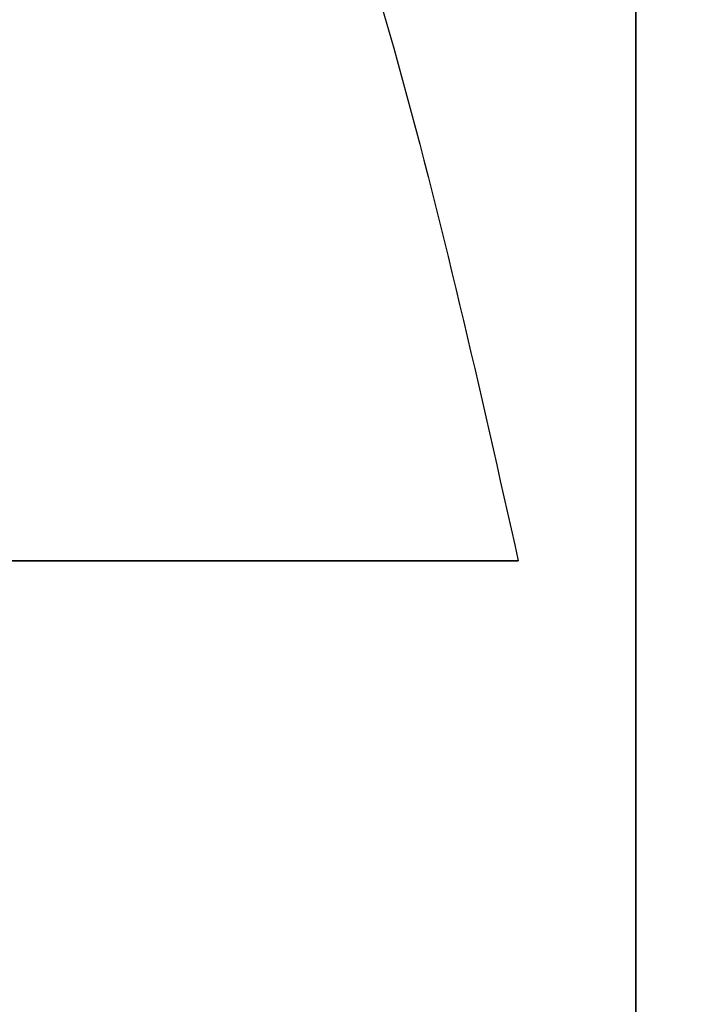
# Model space of a CAD drawing. Header units: millimetres. Extents: x -809 to 684, y -15 to 16.
# Tile 204 of 256: x 615.65 to 616.87, y 2.81 to 4.59. Entities that reach past the tile are written whole.
import ezdxf

# ---------------------------------------------------------------- set-up
doc = ezdxf.new("R2010")
doc.units = ezdxf.units.MM
doc.layers.add('METAL NEGRO', color=7, linetype='Continuous')

msp = doc.modelspace()

# ---------------------------------------------------------------- linework, layer by layer
at = {"layer": 'METAL NEGRO'}
for p, q in [((616.7624, 7.6966, 1118.4911), (616.7624, -5.3034, 1118.4911)), ((616.7624, -5.3035, 1118.738), (616.7624, 7.6965, 1118.7443)), ((611.7337, 3.6126, 16.5705), (616.5497, 3.6126, 16.5705))]:
    msp.add_line(p, q, dxfattribs=at)
at = {"layer": 'METAL NEGRO', "extrusion": (0, 1, 0)}
msp.add_arc((-605.272, 16.5705, 3.6126), 11.2777, 156.03481, 203.96519, dxfattribs=at)
at = {"layer": 'METAL NEGRO'}
msp.add_rational_spline([(605.272, 12.8626, 16.5705), (614.7043, 12.8626, 16.5705), (616.5497, 3.6126, 16.5705)], [1, 0.746414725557, 0.931934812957], degree=2, dxfattribs=at)
msp.add_open_spline([(616.7624, 7.6967, 1118.2443), (616.7624, -5.3033, 1118.238)], degree=1, dxfattribs=at)

doc.saveas('drawing.dxf')
